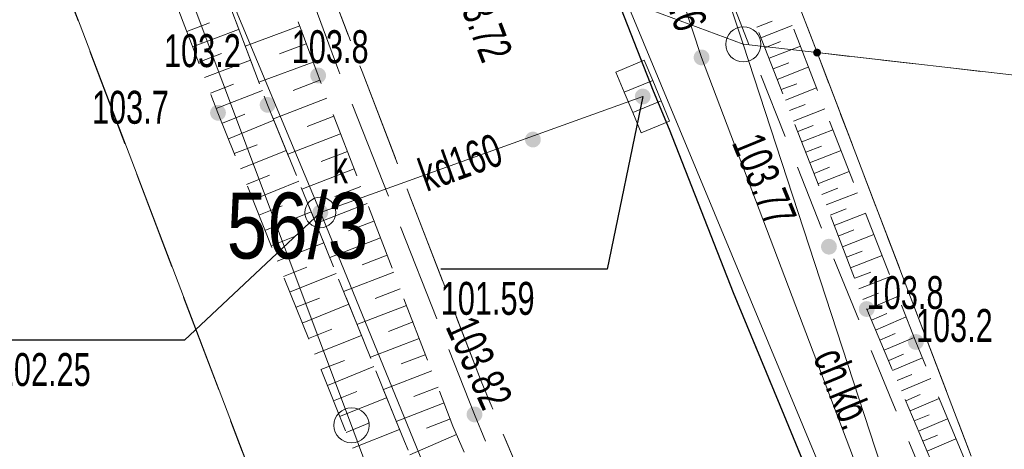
# Model space of a CAD drawing. Header units: inches. Extents: x 6497603 to 6502483, y 5925790 to 5934357.
# Tile 115 of 256: x 6500956 to 6500978, y 5926215 to 5926224. Entities that reach past the tile are written whole.
import ezdxf
from ezdxf.enums import TextEntityAlignment as Align

# ---------------------------------------------------------------- set-up
doc = ezdxf.new("R2010")
doc.units = ezdxf.units.IN
doc.header["$MEASUREMENT"] = 0
for name, pattern in [('1.5_0.75', [2.25, 1.5, -0.75]), ('2.25_0.75', [3, 2.25, -0.75]), ('219-1000', [0, 0]), ('egkk-1000', [3, 2.25, -0.75]), ('egug-1000', [1.5, 0.75, -0.75])]:
    doc.linetypes.add(name, pattern=pattern)
for name, color, linetype in [('000 Inne (niezydentyfikowane)', 7, 'Continuous'), ('202-punkt graniczny', 7, 'Continuous'), ('203-punkt graniczny', 7, 'Continuous'), ('211-numer działki ewidencyjnej', 7, 'Continuous'), ('217-kontur klasyfikacyjny', 7, 'Continuous'), ('218-kontur użytku gruntowego', 7, 'Continuous'), ('219-działka ewidencyjna', 7, 'Continuous'), ('chodnik', 7, 'Continuous'), ('chodnik-Atr17', 7, 'Continuous'), ('jezdnia', 7, 'Continuous'), ('kratka ściekowa', 7, 'Continuous'), ('krawężnik', 7, 'Continuous'), ('obszar utwardzony', 7, 'Continuous'), ('pikieta naturalna', 7, 'Continuous'), ('pikieta naturalna-Atr2', 7, 'Continuous'), ('pikieta sztuczna', 7, 'Continuous'), ('pikieta sztuczna-Atr2', 7, 'Continuous'), ('przewód kanalizacyjny', 7, 'Continuous'), ('przewód kanalizacyjny-Atr1', 7, 'Continuous'), ('przewód telekomunikacyjny podziemny', 7, 'Continuous'), ('rzędna', 7, 'Continuous'), ('rzędna-Atr2', 7, 'Continuous'), ('rzędna-Atr3', 7, 'Continuous'), ('skarpa nieumocniona', 7, 'Continuous'), ('studnia kanalizacyjna', 7, 'Continuous'), ('studnia kanalizacyjna-Atr17', 7, 'Continuous')]:
    doc.layers.add(name, color=color, linetype=linetype)
doc.styles.get("Standard").update_dxf_attribs({"font": 'arial.ttf'})

# ---------------------------------------------------------------- blocks, each defined once
blk = doc.blocks.new('202')
at = {"color": 0, "linetype": 'Continuous', "lineweight": 0}
blk.add_circle((0, 0), 0.4, dxfattribs=at)
blk = doc.blocks.new('203')
at = {"linetype": 'Continuous', "lineweight": 0}
h = blk.add_hatch(color=0, dxfattribs=at)
edge = h.paths.add_edge_path()
edge.add_arc((0, 0), 0.09, 0, 360)
blk = doc.blocks.new('PW01')
at = {"linetype": 'Continuous', "lineweight": 13}
h = blk.add_hatch(color=0, dxfattribs=at)
edge = h.paths.add_edge_path()
edge.add_arc((0, 0), 0.18, 0, 360)
blk = doc.blocks.new('US15')
at = {"color": 0, "linetype": 'Continuous', "lineweight": 13}
blk.add_circle((0, 0), 0.35, dxfattribs=at)
blk = doc.blocks.new('US05')
at = {"color": 0, "linetype": 'Continuous', "lineweight": 13}
for p, q in [((-0.75, -0.35), (-0.75, 0.35)), ((-0.75, 0.35), (-0.25, 0.35)), ((-0.25, -0.35), (-0.25, 0.35)), ((-0.25, 0.35), (0.25, 0.35)), ((0.25, -0.35), (0.25, 0.35)), ((0.25, 0.35), (0.75, 0.35)), ((0.75, -0.35), (0.75, 0.35)), ((-0.75, -0.35), (-0.25, -0.35)), ((-0.25, -0.35), (0.25, -0.35)), ((0.25, -0.35), (0.75, -0.35))]:
    blk.add_line(p, q, dxfattribs=at)

msp = doc.modelspace()

# ---------------------------------------------------------------- linework, layer by layer
at = {"layer": '000 Inne (niezydentyfikowane)', "color": 7, "linetype": 'Continuous', "lineweight": 18, "flags": 128}
for points in [[(6500959.4, 5926224.09), (6500959.92, 5926224.29)], [(6500972.38, 5926224.19), (6500972.73, 5926224.33)], [(6500959.53, 5926223.74), (6500960.58, 5926224.14)], [(6500961.97, 5926224.22), (6500960.73, 5926223.76)], [(6500972.47, 5926223.95), (6500973.18, 5926224.23)], [(6500972.56, 5926223.72), (6500972.92, 5926223.86)], [(6500959.67, 5926223.39), (6500960.19, 5926223.59)], [(6500962.12, 5926223.81), (6500961.51, 5926223.58)], [(6500972.66, 5926223.48), (6500973.37, 5926223.76)], [(6500959.8, 5926223.04), (6500960.85, 5926223.44)], [(6500962.28, 5926223.39), (6500961.04, 5926222.94)], [(6500972.75, 5926223.24), (6500973.11, 5926223.38)], [(6500972.84, 5926223), (6500973.55, 5926223.28)], [(6500962.43, 5926222.98), (6500961.82, 5926222.75)], [(6500959.94, 5926222.69), (6500960.46, 5926222.89)], [(6500960.07, 5926222.34), (6500961.12, 5926222.75)], [(6500972.93, 5926222.77), (6500973.29, 5926222.9)], [(6500973.03, 5926222.53), (6500973.74, 5926222.81)], [(6500962.59, 5926222.57), (6500961.37, 5926222.1)], [(6500973.12, 5926222.29), (6500973.48, 5926222.43)], [(6500973.21, 5926222.05), (6500973.93, 5926222.33)], [(6500960.21, 5926222), (6500960.72, 5926222.21)], [(6500960.35, 5926221.65), (6500961.38, 5926222.07)], [(6500962.75, 5926222.16), (6500962.14, 5926221.93)], [(6500973.31, 5926221.81), (6500973.66, 5926221.95)], [(6500973.4, 5926221.58), (6500974.11, 5926221.85)], [(6500962.9, 5926221.76), (6500961.7, 5926221.3)], [(6500960.48, 5926221.31), (6500961, 5926221.51)], [(6500960.62, 5926220.96), (6500961.66, 5926221.38)], [(6500963.06, 5926221.36), (6500962.46, 5926221.13)], [(6500973.49, 5926221.34), (6500973.85, 5926221.48)], [(6500973.58, 5926221.1), (6500974.3, 5926221.38)], [(6500963.21, 5926220.96), (6500962.02, 5926220.5)], [(6500973.68, 5926220.86), (6500974.03, 5926221)], [(6500973.77, 5926220.62), (6500974.48, 5926220.9)], [(6500960.76, 5926220.61), (6500961.28, 5926220.82)], [(6500960.9, 5926220.26), (6500961.95, 5926220.68)], [(6500963.36, 5926220.56), (6500962.77, 5926220.33)], [(6500973.86, 5926220.38), (6500974.22, 5926220.52)], [(6500973.96, 5926220.14), (6500974.67, 5926220.42)], [(6500961.04, 5926219.91), (6500961.57, 5926220.12)], [(6500963.51, 5926220.17), (6500962.34, 5926219.72)], [(6500974.05, 5926219.91), (6500974.41, 5926220.05)], [(6500961.18, 5926219.56), (6500962.23, 5926219.98)], [(6500974.14, 5926219.67), (6500974.86, 5926219.95)], [(6500963.66, 5926219.77), (6500963.08, 5926219.55)], [(6500974.23, 5926219.43), (6500974.59, 5926219.57)], [(6500961.32, 5926219.21), (6500961.85, 5926219.42)], [(6500963.81, 5926219.39), (6500962.66, 5926218.94)], [(6500974.33, 5926219.19), (6500975.04, 5926219.47)], [(6500961.46, 5926218.86), (6500962.52, 5926219.28)], [(6500963.96, 5926219), (6500963.39, 5926218.78)], [(6500974.42, 5926218.95), (6500974.78, 5926219.09)], [(6500974.51, 5926218.71), (6500975.23, 5926218.99)], [(6500961.6, 5926218.51), (6500962.13, 5926218.72)], [(6500961.75, 5926218.16), (6500962.8, 5926218.58)], [(6500964.11, 5926218.61), (6500962.97, 5926218.17)], [(6500974.61, 5926218.47), (6500974.97, 5926218.61)], [(6500974.7, 5926218.23), (6500975.42, 5926218.51)], [(6500964.26, 5926218.23), (6500963.69, 5926218.01)], [(6500961.89, 5926217.81), (6500962.42, 5926218.02)], [(6500974.79, 5926217.99), (6500975.15, 5926218.13)], [(6500974.89, 5926217.76), (6500975.6, 5926218.06)], [(6500962.03, 5926217.45), (6500963.09, 5926217.88)], [(6500964.4, 5926217.85), (6500963.27, 5926217.42)], [(6500974.99, 5926217.52), (6500975.34, 5926217.67)], [(6500975.08, 5926217.29), (6500975.78, 5926217.59)], [(6500962.17, 5926217.1), (6500962.7, 5926217.31)], [(6500964.55, 5926217.48), (6500963.99, 5926217.26)], [(6500962.31, 5926216.74), (6500963.38, 5926217.17)], [(6500964.69, 5926217.1), (6500963.58, 5926216.67)], [(6500975.18, 5926217.06), (6500975.53, 5926217.21)], [(6500975.28, 5926216.83), (6500975.96, 5926217.12)], [(6500964.83, 5926216.73), (6500964.28, 5926216.52)], [(6500975.38, 5926216.6), (6500975.72, 5926216.74)], [(6500975.47, 5926216.37), (6500976.15, 5926216.66)], [(6500962.45, 5926216.39), (6500962.99, 5926216.6)], [(6500962.6, 5926216.03), (6500963.66, 5926216.46)], [(6500964.98, 5926216.36), (6500963.88, 5926215.94)], [(6500975.57, 5926216.14), (6500975.91, 5926216.28)], [(6500975.67, 5926215.91), (6500976.34, 5926216.19)], [(6500965.12, 5926215.99), (6500964.57, 5926215.78)], [(6500962.74, 5926215.68), (6500963.27, 5926215.89)], [(6500962.88, 5926215.32), (6500963.95, 5926215.75)], [(6500975.77, 5926215.68), (6500976.1, 5926215.82)], [(6500965.26, 5926215.63), (6500964.17, 5926215.21)], [(6500975.87, 5926215.45), (6500976.53, 5926215.73)], [(6500975.96, 5926215.22), (6500976.3, 5926215.36)], [(6500963.03, 5926214.96), (6500963.56, 5926215.18)], [(6500965.4, 5926215.27), (6500964.86, 5926215.06)], [(6500976.06, 5926214.99), (6500976.72, 5926215.27)], [(6500963.17, 5926214.6), (6500964.24, 5926215.03)], [(6500965.54, 5926214.91), (6500964.48, 5926214.45)], [(6500976.16, 5926214.76), (6500976.49, 5926214.9)], [(6500976.26, 5926214.53), (6500976.91, 5926214.81)]]:
    msp.add_lwpolyline(points, dxfattribs=at)
at = {"layer": '217-kontur klasyfikacyjny', "color": 3, "linetype": 'egkk-1000', "lineweight": 18, "flags": 128}
for points in [[(6500969.2, 5926235.4), (6500973.75, 5926223.61)], [(6500965.47, 5926201.91), (6500956.82, 5926224.61)], [(6500973.75, 5926223.61), (6501010.6, 5926219.38)], [(6500973.75, 5926223.61), (6500977.26, 5926214.42)]]:
    msp.add_lwpolyline(points, dxfattribs=at)
at = {"layer": '218-kontur użytku gruntowego', "color": 3, "linetype": 'egug-1000', "lineweight": 18, "flags": 128}
for points in [[(6500969.2, 5926235.4), (6500973.75, 5926223.61)], [(6500965.47, 5926201.91), (6500956.82, 5926224.61)], [(6500973.75, 5926223.61), (6501010.6, 5926219.38)], [(6500973.75, 5926223.61), (6500977.26, 5926214.42)]]:
    msp.add_lwpolyline(points, dxfattribs=at)
at = {"layer": '219-działka ewidencyjna', "color": 3, "linetype": '219-1000', "lineweight": 18, "flags": 128}
for points in [[(6500963.05, 5926250.81), (6500972.07, 5926223.8)], [(6500965.47, 5926201.91), (6500949.82, 5926243)], [(6500963.15, 5926215.12), (6500953.59, 5926240.58)], [(6500969.2, 5926235.4), (6500973.75, 5926223.61)], [(6500969.4, 5926224.79), (6500972.07, 5926223.8)], [(6500974.65, 5926212.18), (6500969.4, 5926224.79)], [(6500972.07, 5926223.8), (6500973.75, 5926223.61)], [(6500972.07, 5926223.8), (6500975.45, 5926213.44)], [(6500973.75, 5926223.61), (6500977.26, 5926214.42)], [(6501051.05, 5926214.73), (6500973.75, 5926223.61)], [(6500967.9, 5926202.25), (6500963.15, 5926215.12)]]:
    msp.add_lwpolyline(points, dxfattribs=at)
at = {"layer": 'chodnik', "color": 7, "linetype": '1.5_0.75', "lineweight": 18, "flags": 128}
msp.add_lwpolyline([(6500970.87, 5926227.3), (6500971.56, 5926225.43), (6500972.46, 5926223.12), (6500974.02, 5926219.19), (6500975.45, 5926215.68), (6500977, 5926211.99), (6500978.65, 5926208.33), (6500979.98, 5926205.48), (6500981.21, 5926202.9), (6500982.09, 5926201.14), (6500983.5, 5926198.57), (6500984.69, 5926196.48), (6500985.98, 5926194.49), (6500987.05, 5926192.83), (6500988.59, 5926190.77), (6500990.92, 5926187.89), (6500992.98, 5926185.5), (6500995.16, 5926183.2), (6500996.29, 5926182.07), (6500998.49, 5926180.05), (6501000.53, 5926178.29), (6501002.39, 5926176.76), (6501003.2, 5926176.09), (6501004.81, 5926174.87), (6501005.59, 5926174.28), (6501007.41, 5926173.15), (6501009.96, 5926171.62), (6501012.94, 5926169.78), (6501015.74, 5926167.89), (6501017.41, 5926166.71), (6501019.82, 5926164.89), (6501021.33, 5926163.61), (6501022.53, 5926162.56), (6501023.7, 5926161.49), (6501024.88, 5926160.21), (6501025.57, 5926159.48), (6501026.26, 5926158.69), (6501027.54, 5926157.21), (6501028.44, 5926156.05), (6501029.37, 5926154.85), (6501029.98, 5926153.99), (6501030.83, 5926152.78), (6501031.71, 5926151.54), (6501032.94, 5926150.04), (6501033.68, 5926149.33), (6501034.39, 5926148.72), (6501035.36, 5926148.11), (6501037.15, 5926147.19), (6501039.49, 5926146.17), (6501040.89, 5926145.44), (6501042.36, 5926144.52), (6501043.52, 5926143.61), (6501044.66, 5926142.51), (6501045.59, 5926141.33), (6501046.36, 5926140.04), (6501046.9, 5926139.11), (6501047.92, 5926137.42), (6501049.09, 5926135.79), (6501046.76, 5926134.83), (6501045.97, 5926135.97), (6501044.95, 5926137.68), (6501044.15, 5926139.04), (6501043.36, 5926140.29), (6501042.55, 5926141.23), (6501041.25, 5926142.34), (6501039.7, 5926143.38), (6501038.54, 5926143.97), (6501037.14, 5926144.59), (6501035.84, 5926145.14), (6501034.56, 5926145.76), (6501033.36, 5926146.49), (6501032.71, 5926147), (6501031.86, 5926147.75), (6501030.99, 5926148.6), (6501030.17, 5926149.6), (6501029.28, 5926150.71), (6501028.65, 5926151.68), (6501028.15, 5926152.45), (6501027.57, 5926153.3), (6501026.36, 5926154.87), (6501025.28, 5926156.11), (6501024.43, 5926157.12), (6501023.77, 5926157.9), (6501022.54, 5926159.21), (6501021.45, 5926160.26), (6501020.36, 5926161.31), (6501019.23, 5926162.32), (6501017.63, 5926163.53), (6501015.2, 5926165.27), (6501012.75, 5926167), (6501011.02, 5926168.15), (6501009.35, 5926169.19), (6501006.76, 5926170.76), (6501005.08, 5926171.78), (6501003.77, 5926172.66), (6501002.64, 5926173.48), (6501001.04, 5926174.69), (6500999.49, 5926176), (6500997.98, 5926177.32), (6500997.26, 5926177.93), (6500995.76, 5926179.32), (6500994.27, 5926180.73), (6500992.5, 5926182.51), (6500990.87, 5926184.3), (6500989.17, 5926186.2), (6500988.2, 5926187.36), (6500986.98, 5926188.92), (6500985.77, 5926190.49), (6500984.62, 5926192.1), (6500983.5, 5926193.77), (6500982.82, 5926194.92), (6500982.17, 5926195.97), (6500981.16, 5926197.8), (6500980.03, 5926199.93), (6500979.13, 5926201.69), (6500977.79, 5926204.36), (6500976.57, 5926207.09), (6500975.34, 5926209.86), (6500974.13, 5926212.6), (6500972.99, 5926215.36), (6500971.84, 5926218.15), (6500970.38, 5926221.87), (6500970.02, 5926222.74), (6500969.29, 5926224.6), (6500968.88, 5926225.61), (6500969.41, 5926226.74)], close=True, dxfattribs=at)
at = {"layer": 'jezdnia', "color": 7, "linetype": '2.25_0.75', "lineweight": 18, "flags": 128}
msp.add_lwpolyline([(6500967.52, 5926475.78), (6500970.47, 5926475.3), (6500970.34, 5926474.17), (6500969.68, 5926470.3), (6500969.49, 5926469.27), (6500968.64, 5926464.1), (6500968.02, 5926460.39), (6500966.41, 5926450.57), (6500964.71, 5926440.65), (6500963.12, 5926430.78), (6500961.32, 5926419.97), (6500959.67, 5926410.08), (6500959.52, 5926409.05), (6500958.4, 5926402.16), (6500958.2, 5926401.16), (6500956.52, 5926390.93), (6500955.92, 5926387.39), (6500955.8, 5926386.37), (6500953.89, 5926374.55), (6500953.73, 5926373.46), (6500953.44, 5926371.55), (6500953.08, 5926369.21), (6500952.69, 5926366.58), (6500952.26, 5926363.66), (6500951.98, 5926361.63), (6500951.62, 5926358.68), (6500951.27, 5926355.63), (6500950.83, 5926351.7), (6500950.56, 5926348.7), (6500950.2, 5926344.71), (6500949.87, 5926340.76), (6500949.76, 5926338.7), (6500949.68, 5926335.75), (6500949.64, 5926334.74), (6500949.52, 5926328.23), (6500949.49, 5926327.2), (6500949.48, 5926325.22), (6500949.47, 5926322.2), (6500949.55, 5926319.76), (6500949.66, 5926317.23), (6500949.84, 5926313.23), (6500950.01, 5926310.21), (6500950.17, 5926308.21), (6500950.43, 5926305.18), (6500950.74, 5926302.26), (6500951.06, 5926299.26), (6500951.49, 5926295.58), (6500952.08, 5926290.33), (6500952.73, 5926285.4), (6500953.13, 5926282.44), (6500953.57, 5926279.4), (6500954.04, 5926276.46), (6500954.41, 5926274.33), (6500954.74, 5926272.49), (6500955.37, 5926269.55), (6500956.06, 5926266.66), (6500956.52, 5926264.7), (6500957.04, 5926262.72), (6500957.79, 5926259.85), (6500958.59, 5926257.01), (6500959.46, 5926254.06), (6500960.33, 5926251.13), (6500961.47, 5926247.41), (6500962.32, 5926244.49), (6500963.34, 5926241.33), (6500964.48, 5926237.89), (6500965.5, 5926234.96), (6500966.14, 5926233.14), (6500966.53, 5926232.14), (6500968.88, 5926225.61), (6500969.29, 5926224.6), (6500970.02, 5926222.74), (6500970.38, 5926221.87), (6500971.84, 5926218.15), (6500972.99, 5926215.36), (6500974.13, 5926212.6), (6500975.34, 5926209.86), (6500976.57, 5926207.09), (6500977.79, 5926204.36), (6500979.13, 5926201.69), (6500980.03, 5926199.93), (6500981.16, 5926197.8), (6500982.17, 5926195.97), (6500982.82, 5926194.92), (6500983.5, 5926193.77), (6500984.62, 5926192.1), (6500985.77, 5926190.49), (6500986.98, 5926188.92), (6500988.2, 5926187.36), (6500989.17, 5926186.2), (6500990.87, 5926184.3), (6500992.5, 5926182.51), (6500994.27, 5926180.73), (6500995.76, 5926179.32), (6500997.26, 5926177.93), (6500997.98, 5926177.32), (6500999.49, 5926176), (6501001.04, 5926174.69), (6501002.64, 5926173.48), (6501003.77, 5926172.66), (6501005.08, 5926171.78), (6501006.76, 5926170.76), (6501009.35, 5926169.19), (6501011.02, 5926168.15), (6501012.75, 5926167), (6501015.2, 5926165.27), (6501017.63, 5926163.53), (6501019.23, 5926162.32), (6501020.36, 5926161.31), (6501021.45, 5926160.26), (6501022.54, 5926159.21), (6501023.77, 5926157.9), (6501024.43, 5926157.12), (6501025.28, 5926156.11), (6501026.36, 5926154.87), (6501027.57, 5926153.3), (6501028.15, 5926152.45), (6501028.65, 5926151.68), (6501029.28, 5926150.71), (6501030.17, 5926149.6), (6501030.99, 5926148.6), (6501031.86, 5926147.75), (6501032.71, 5926147), (6501033.36, 5926146.49), (6501034.56, 5926145.76), (6501035.84, 5926145.14), (6501037.14, 5926144.59), (6501038.54, 5926143.97), (6501039.7, 5926143.38), (6501041.25, 5926142.34), (6501042.55, 5926141.23), (6501043.36, 5926140.29), (6501044.15, 5926139.04), (6501044.95, 5926137.68), (6501045.97, 5926135.97), (6501046.76, 5926134.83), (6501047.06, 5926134.43), (6501047.46, 5926133.9), (6501048.29, 5926133.07), (6501049.15, 5926132.29), (6501050.1, 5926131.67), (6501051.14, 5926131.14), (6501052.32, 5926130.71), (6501053.32, 5926130.44), (6501054.33, 5926130.26), (6501054.81, 5926130.11), (6501059.21, 5926129.52), (6501060.24, 5926129.37), (6501062.18, 5926128.95), (6501065.52, 5926128.17), (6501067.51, 5926127.68), (6501067.94, 5926127.56), (6501072.36, 5926126.36), (6501076.16, 5926125.39), (6501077, 5926125.24), (6501079.93, 5926124.73), (6501091.81, 5926122.96), (6501106.86, 5926120.63), (6501107.86, 5926120.45), (6501114.26, 5926119.46), (6501115.28, 5926119.31), (6501129.17, 5926117.14), (6501141.73, 5926115.29), (6501155.8, 5926113.1), (6501156.84, 5926112.94), (6501163.71, 5926111.96), (6501164.73, 5926111.81), (6501169.7, 5926111.07), (6501186.02, 5926108.73), (6501187.04, 5926108.57), (6501197.9, 5926107.02), (6501198.93, 5926106.86), (6501209.44, 5926105.01), (6501213.12, 5926104.73), (6501214.13, 5926104.59), (6501218.06, 5926103.95), (6501219.09, 5926103.82), (6501225, 5926102.98), (6501226.03, 5926103), (6501226.9, 5926103.16), (6501227.59, 5926103.32), (6501228.34, 5926103.71), (6501228.93, 5926104.14), (6501229.4, 5926105.03), (6501229.75, 5926106.03), (6501230.03, 5926107.51), (6501230.13, 5926108.51), (6501230.41, 5926111.43), (6501235.51, 5926111.16), (6501235.42, 5926108.23), (6501235.48, 5926107.23), (6501235.64, 5926106.46), (6501236.12, 5926105.41), (6501236.84, 5926104.54), (6501237.77, 5926103.89), (6501238.91, 5926103.49), (6501240.04, 5926103.43), (6501241.16, 5926103.54), (6501242.17, 5926103.85), (6501243.16, 5926104.12), (6501253.15, 5926106.97), (6501253.23, 5926106.89), (6501254.28, 5926103.94), (6501255.15, 5926100.97), (6501254.99, 5926100.67), (6501253.62, 5926100.28), (6501252.65, 5926100), (6501249.77, 5926099.21), (6501248.73, 5926098.94), (6501244.96, 5926097.81), (6501243.92, 5926097.57), (6501242.05, 5926097.03), (6501240.92, 5926096.64), (6501239.24, 5926095.9), (6501238.04, 5926095.27), (6501237.2, 5926094.68), (6501236.35, 5926093.84), (6501235.38, 5926092.95), (6501234.5, 5926091.83), (6501233.74, 5926090.74), (6501233.24, 5926089.73), (6501232.77, 5926088.7), (6501232.51, 5926087.65), (6501232.15, 5926085.66), (6501231.07, 5926079.74), (6501230.21, 5926075.13), (6501227.92, 5926063.04), (6501227.8, 5926062.48), (6501227.76, 5926061.73), (6501227.77, 5926061.08), (6501227.88, 5926060.39), (6501228.08, 5926059.83), (6501228.38, 5926059.33), (6501228.85, 5926058.88), (6501229.59, 5926058.46), (6501230.48, 5926058.18), (6501231.24, 5926057.98), (6501236.18, 5926057.48), (6501247.14, 5926056.54), (6501247.78, 5926056.32), (6501247.32, 5926053.12), (6501247.25, 5926050.18), (6501240.84, 5926050.54), (6501235.01, 5926051.15), (6501232.93, 5926051.11), (6501231.58, 5926051.14), (6501230.74, 5926051.16), (6501229.93, 5926051.11), (6501229.08, 5926050.94), (6501228.33, 5926050.61), (6501227.56, 5926049.99), (6501227.03, 5926049.46), (6501226.57, 5926048.76), (6501226.26, 5926048.04), (6501226.07, 5926047), (6501224.9, 5926038.07), (6501224.76, 5926037.04), (6501223.95, 5926030.65), (6501223.78, 5926029.64), (6501222.8, 5926021.69), (6501222.62, 5926020.67), (6501221.85, 5926014.28), (6501221.72, 5926013.21), (6501220.01, 5926001.35), (6501219.92, 5926000.35), (6501218.92, 5925993.96), (6501218.73, 5925992.94), (6501217.59, 5925985.53), (6501217.19, 5925983.25), (6501216.34, 5925978.62), (6501216.11, 5925977.64), (6501215.34, 5925973.74), (6501215.12, 5925972.71), (6501214.1, 5925967.79), (6501212.17, 5925958.57), (6501211.6, 5925955.9), (6501210.39, 5925950.18), (6501210.15, 5925949.2), (6501208.72, 5925942.4), (6501208.51, 5925941.33), (6501206.97, 5925934), (6501206.1, 5925929.6), (6501205.96, 5925928.62), (6501203.95, 5925916.84), (6501200.99, 5925899.07), (6501197.27, 5925877.8), (6501197.19, 5925877.04), (6501197.19, 5925876.24), (6501197.31, 5925875.07), (6501197.66, 5925873.98), (6501197.97, 5925873.22), (6501198.63, 5925872.3), (6501199.23, 5925871.72), (6501199.74, 5925871.37), (6501200.42, 5925871.01), (6501201.38, 5925870.71), (6501202.44, 5925870.55), (6501201.55, 5925864.88), (6501201.24, 5925864.89), (6501200.2, 5925864.97), (6501198.98, 5925864.81), (6501197.51, 5925864.23), (6501196.67, 5925863.67), (6501195.78, 5925862.79), (6501195.34, 5925862.22), (6501195.05, 5925861.84), (6501194.69, 5925861.34), (6501194.31, 5925860.58), (6501193.88, 5925859.32), (6501193.66, 5925858.13), (6501191.37, 5925844.58), (6501188.63, 5925845.69), (6501186.06, 5925846.29), (6501188.34, 5925859.28), (6501189.55, 5925865.75), (6501190.19, 5925869.41), (6501190.72, 5925872.53), (6501192, 5925879.57), (6501195.3, 5925899.15), (6501198.39, 5925917.25), (6501200.06, 5925927.91), (6501200.49, 5925930.37), (6501201.43, 5925935.3), (6501202.26, 5925939.27), (6501205.89, 5925956.67), (6501206.71, 5925960.26), (6501209.44, 5925973.27), (6501210.33, 5925977.62), (6501211, 5925981.11), (6501211.51, 5925984.07), (6501211.73, 5925985.08), (6501212.62, 5925991.03), (6501213.62, 5925996.92), (6501213.83, 5925997.96), (6501214.76, 5926004.82), (6501214.89, 5926005.86), (6501216.15, 5926014.76), (6501216.28, 5926015.75), (6501217.09, 5926022.16), (6501217.19, 5926023.22), (6501218.27, 5926030.95), (6501221.29, 5926054.94), (6501221.42, 5926055.98), (6501222.24, 5926062.4), (6501222.34, 5926063.44), (6501224.16, 5926076.33), (6501224.9, 5926081.72), (6501225.66, 5926087.21), (6501225.76, 5926088.39), (6501225.79, 5926089.57), (6501225.74, 5926090.79), (6501225.65, 5926091.85), (6501225.41, 5926093.04), (6501225.02, 5926094.16), (6501224.47, 5926095.07), (6501223.68, 5926095.94), (6501222.87, 5926096.5), (6501222, 5926096.87), (6501221.03, 5926097.17), (6501220.05, 5926097.37), (6501218.15, 5926097.65), (6501217.08, 5926097.83), (6501213.18, 5926098.37), (6501212.16, 5926098.52), (6501210.21, 5926098.79), (6501209.19, 5926099), (6501203.73, 5926099.73), (6501202.71, 5926099.87), (6501199.75, 5926100.28), (6501198.75, 5926100.43), (6501192.84, 5926101.32), (6501191.84, 5926101.46), (6501178.52, 5926103.46), (6501168.08, 5926104.92), (6501167.07, 5926105.07), (6501161.11, 5926105.95), (6501160.15, 5926106.11), (6501141.22, 5926108.96), (6501128.91, 5926110.87), (6501107.19, 5926114.24), (6501091.02, 5926116.76), (6501087.03, 5926117.36), (6501085.63, 5926117.57), (6501084.66, 5926117.74), (6501082.7, 5926117.91), (6501080.66, 5926118.01), (6501077.67, 5926118.12), (6501076.66, 5926118.16), (6501075.65, 5926118.1), (6501074.96, 5926118.04), (6501074.24, 5926117.87), (6501073.45, 5926117.58), (6501072.83, 5926117.24), (6501072.24, 5926116.73), (6501071.92, 5926116.36), (6501071.6, 5926115.95), (6501071.13, 5926115.07), (6501070.2, 5926112.15), (6501069.14, 5926109.35), (6501065.67, 5926107.67), (6501060.98, 5926105.37), (6501056.17, 5926102.92), (6501047.77, 5926098.64), (6501039.02, 5926094.25), (6501035.19, 5926092.32), (6501033.38, 5926091.57), (6501031.9, 5926091.17), (6501030.72, 5926091), (6501029.45, 5926090.96), (6501027.96, 5926091.09), (6501026.37, 5926091.21), (6501025.08, 5926091.02), (6501023.8, 5926090.63), (6501022.54, 5926089.24), (6501020.92, 5926087.38), (6501018.93, 5926085.36), (6501016.88, 5926083.52), (6501014.11, 5926081.3), (6501011.15, 5926079.19), (6501008.09, 5926077.35), (6501004.66, 5926075.72), (6501000.14, 5926073.66), (6500996.05, 5926071.78), (6500991.19, 5926069.54), (6500987.22, 5926067.8), (6500985.88, 5926070.25), (6500984.5, 5926072.54), (6500990.81, 5926076.24), (6500997.85, 5926080.69), (6501004.96, 5926085.16), (6501007.77, 5926086.97), (6501009.89, 5926088.54), (6501012.32, 5926090.44), (6501014.72, 5926092.81), (6501016.4, 5926095.01), (6501018.1, 5926097.7), (6501019.49, 5926099.95), (6501021.13, 5926103.12), (6501021.79, 5926104.63), (6501021.73, 5926104.89), (6501022.4, 5926106.7), (6501022.77, 5926107.65), (6501022.96, 5926108.66), (6501023.19, 5926109.6), (6501023.35, 5926110.74), (6501023.42, 5926111.89), (6501023.37, 5926112.99), (6501023.17, 5926114.21), (6501022.81, 5926115.94), (6501022.34, 5926117.28), (6501021.93, 5926118.41), (6501021.38, 5926119.39), (6501020.82, 5926120.06), (6501020.31, 5926120.58), (6501019.37, 5926121.14), (6501018.64, 5926121.59), (6501017.79, 5926122.01), (6501016.87, 5926122.36), (6501016.07, 5926122.61), (6501015.13, 5926122.79), (6501014.32, 5926122.89), (6501013.3, 5926122.96), (6501011.3, 5926123.02), (6501010.28, 5926123.07), (6501008.82, 5926123.15), (6501007.35, 5926123.27), (6501006.78, 5926123.46), (6501004.62, 5926123.76), (6501002.02, 5926124.18), (6501000.54, 5926124.46), (6500997.95, 5926125.21), (6500994.57, 5926126.41), (6500989.34, 5926128.79), (6500983.15, 5926131.79), (6500980.24, 5926133), (6500976.92, 5926134.27), (6500973.27, 5926135.38), (6500969.21, 5926136.46), (6500966.14, 5926137.16), (6500962.38, 5926137.84), (6500956.83, 5926138.72), (6500951.6, 5926139.58), (6500948.09, 5926140.28), (6500941.13, 5926141.59), (6500936.68, 5926142.36), (6500936.26, 5926142.38), (6500936.91, 5926144.94), (6500937.28, 5926147.22), (6500938.48, 5926147.26), (6500944.87, 5926146.1), (6500952.28, 5926144.84), (6500952.45, 5926144.94), (6500957.36, 5926144.12), (6500958.42, 5926144.02), (6500960.33, 5926143.82), (6500961.34, 5926143.73), (6500962.4, 5926143.7), (6500964.35, 5926143.61), (6500966.38, 5926143.52), (6500968.34, 5926143.33), (6500970.37, 5926142.99), (6500972.16, 5926142.64), (6500975.22, 5926141.96), (6500978.14, 5926141.2), (6500980.07, 5926140.59), (6500984.84, 5926139.11), (6500988.6, 5926137.98), (6500991.96, 5926137.02), (6500993.89, 5926136.41), (6500996.3, 5926135.75), (6500998.23, 5926135.25), (6500999.76, 5926134.9), (6501002.22, 5926134.43), (6501003.59, 5926134.13), (6501004.64, 5926133.95), (6501005.57, 5926133.82), (6501006.54, 5926133.72), (6501007.41, 5926133.65), (6501008.58, 5926133.66), (6501009.4, 5926133.71), (6501010.99, 5926133.99), (6501012.51, 5926134.33), (6501013.46, 5926134.67), (6501014.17, 5926134.95), (6501015.06, 5926135.45), (6501015.72, 5926135.84), (6501016.55, 5926136.42), (6501017.28, 5926137.05), (6501017.97, 5926137.76), (6501018.59, 5926138.35), (6501019.09, 5926139.31), (6501019.34, 5926140.2), (6501019.48, 5926141.24), (6501019.5, 5926142.22), (6501019.53, 5926143.17), (6501019.42, 5926144.33), (6501019.23, 5926145.48), (6501018.9, 5926146.66), (6501018.59, 5926147.63), (6501018.18, 5926148.39), (6501017.57, 5926149.31), (6501017.02, 5926149.96), (6501016.24, 5926150.87), (6501015.1, 5926152.17), (6501013.64, 5926153.83), (6501013.57, 5926154), (6501012.46, 5926155.3), (6501009.41, 5926158.38), (6501006.55, 5926161.1), (6501003.79, 5926163.84), (6501000.27, 5926167.22), (6500997.75, 5926169.48), (6500994.93, 5926171.9), (6500993.22, 5926173.37), (6500990.08, 5926176.36), (6500986.16, 5926180.45), (6500984.36, 5926182.53), (6500983.92, 5926182.88), (6500982.09, 5926185.15), (6500980.83, 5926186.8), (6500979.72, 5926188.4), (6500979.64, 5926188.64), (6500977.9, 5926191.3), (6500976.68, 5926193.39), (6500974.4, 5926197.5), (6500971.6, 5926203.33), (6500970.2, 5926206.34), (6500968.02, 5926211.54), (6500966.1, 5926216.13), (6500964.42, 5926220.5), (6500963.39, 5926223.18), (6500962.78, 5926224.79), (6500960.85, 5926229.86), (6500958.92, 5926235.34), (6500957.26, 5926240.34), (6500955.77, 5926245.22), (6500954.5, 5926249.48), (6500953.02, 5926254.47), (6500951.16, 5926261.1), (6500950.63, 5926263.22), (6500949.44, 5926268.23), (6500948.4, 5926273.5), (6500947.44, 5926279.19), (6500946.72, 5926284.52), (6500945.98, 5926290.57), (6500945.39, 5926295.06), (6500944.64, 5926301.22), (6500943.99, 5926308.19), (6500943.71, 5926313.06), (6500943.38, 5926320.02), (6500943.36, 5926324.68), (6500943.39, 5926329.54), (6500943.52, 5926335.16), (6500943.63, 5926336.77), (6500943.87, 5926342.09), (6500944.45, 5926348.6), (6500944.89, 5926353.17), (6500945.31, 5926356.92), (6500946, 5926362.7), (6500946.75, 5926367.77), (6500946.9, 5926369.53), (6500947.97, 5926376.36), (6500948.58, 5926379.99), (6500949.87, 5926387.54), (6500950.36, 5926390.87), (6500950.58, 5926392.97), (6500951.07, 5926399.96), (6500951.2, 5926400.17), (6500951.56, 5926405.22), (6500951.74, 5926408.6), (6500951.86, 5926412.25), (6500952.04, 5926414.31), (6500952.81, 5926417.99), (6500953.87, 5926422.25), (6500955.38, 5926427.84), (6500956.84, 5926433.28), (6500957.79, 5926436.87), (6500958.47, 5926439.89), (6500959.31, 5926444.93), (6500960.75, 5926453.89), (6500962.75, 5926465.71), (6500964.63, 5926476.24)], close=True, dxfattribs=at)
at = {"layer": 'krawężnik', "color": 7, "linetype": 'Continuous', "lineweight": 25, "flags": 128}
msp.add_lwpolyline([(6500957.04, 5926262.72), (6500957.79, 5926259.85), (6500958.59, 5926257.01), (6500959.46, 5926254.06), (6500960.33, 5926251.13), (6500961.47, 5926247.41), (6500962.32, 5926244.49), (6500963.34, 5926241.33), (6500964.48, 5926237.89), (6500965.5, 5926234.96), (6500966.14, 5926233.14), (6500966.53, 5926232.14), (6500968.88, 5926225.61), (6500969.29, 5926224.6), (6500970.02, 5926222.74), (6500970.38, 5926221.87), (6500971.84, 5926218.15), (6500972.99, 5926215.36), (6500974.13, 5926212.6), (6500975.34, 5926209.86), (6500976.57, 5926207.09), (6500977.79, 5926204.36), (6500979.13, 5926201.69), (6500980.03, 5926199.93)], dxfattribs=at)
at = {"layer": 'obszar utwardzony', "color": 7, "linetype": '2.25_0.75', "lineweight": 18, "flags": 128}
msp.add_lwpolyline([(6500944.31, 5926301.53), (6500944.64, 5926301.22), (6500945.39, 5926295.06), (6500945.98, 5926290.57), (6500946.72, 5926284.52), (6500947.44, 5926279.19), (6500948.4, 5926273.5), (6500949.44, 5926268.23), (6500950.63, 5926263.22), (6500951.16, 5926261.1), (6500953.02, 5926254.47), (6500954.5, 5926249.48), (6500955.77, 5926245.22), (6500957.26, 5926240.34), (6500958.92, 5926235.34), (6500960.85, 5926229.86), (6500962.78, 5926224.79), (6500963.39, 5926223.18), (6500964.42, 5926220.5), (6500966.1, 5926216.13), (6500968.02, 5926211.54), (6500970.2, 5926206.34), (6500971.6, 5926203.33), (6500974.4, 5926197.5), (6500976.68, 5926193.39), (6500977.9, 5926191.3), (6500979.64, 5926188.64), (6500979.72, 5926188.4), (6500979.57, 5926187.95), (6500975.57, 5926194.39), (6500972.5, 5926200.33), (6500968.9, 5926208.08), (6500965.95, 5926215.37), (6500962.84, 5926223.25), (6500959.52, 5926232.26), (6500955.66, 5926243.92), (6500951.63, 5926257.63), (6500948.85, 5926268.96), (6500947.07, 5926278.7), (6500945.26, 5926291.71)], close=True, dxfattribs=at)
at = {"layer": 'przewód kanalizacyjny', "color": 34, "linetype": 'Continuous', "lineweight": 18, "flags": 128}
for points in [[(6500952.77, 5926248.13), (6500955.04, 5926240.13), (6500959.05, 5926228.09), (6500962.44, 5926219.97), (6500970.53, 5926200.21), (6500975.31, 5926191.32)], [(6500962.44, 5926219.97), (6500969.78, 5926222.61)]]:
    msp.add_lwpolyline(points, dxfattribs=at)
at = {"layer": 'przewód telekomunikacyjny podziemny', "color": 30, "linetype": 'Continuous', "lineweight": 18, "flags": 128}
msp.add_lwpolyline([(6500956.7, 5926277.57), (6500960.25, 5926258.95), (6500964.79, 5926242.73), (6500971.12, 5926223.5), (6500977.37, 5926207.01), (6500979.94, 5926202.12), (6500983.41, 5926195.78), (6500988.56, 5926188.28), (6500991.48, 5926185.38), (6500996.47, 5926181.13), (6501008.47, 5926172.04), (6501018.5, 5926164.68), (6501021.91, 5926161.49), (6501028.51, 5926154.53)], dxfattribs=at)
at = {"layer": 'rzędna-Atr2', "color": 7, "flags": 128}
for points in [[(6500969.78, 5926222.61), (6500968.97, 5926218.68), (6500965.182, 5926218.68)], [(6500962.44, 5926219.97), (6500959.35, 5926217.06), (6500955.075, 5926217.06)]]:
    msp.add_lwpolyline(points, dxfattribs=at)
at = {"layer": 'skarpa nieumocniona', "color": 7, "linetype": '1.5_0.75', "lineweight": 18, "flags": 128}
for points in [[(6500941.61, 5926300.9), (6500942.33, 5926299.78), (6500943.41, 5926291.09), (6500945.29, 5926278.65), (6500947.19, 5926268.54), (6500949.96, 5926257.29), (6500953.98, 5926243.16), (6500957.64, 5926231.86), (6500961.24, 5926222.42), (6500964.36, 5926214.75), (6500967.44, 5926207.08), (6500970.81, 5926199.61), (6500974.03, 5926193.41), (6500976.99, 5926188.18), (6500977.42, 5926186.34), (6500973.06, 5926193.14), (6500969.83, 5926199.13), (6500966.36, 5926206.53), (6500963.28, 5926214.33), (6500960.11, 5926222.24), (6500956.49, 5926231.65), (6500953.03, 5926242.6), (6500948.9, 5926257.01), (6500946.19, 5926268.21), (6500944.41, 5926278.59), (6500942.52, 5926291.05)], [(6500941.61, 5926300.9), (6500942.33, 5926299.78), (6500943.41, 5926291.09), (6500945.29, 5926278.65), (6500947.19, 5926268.54), (6500949.96, 5926257.29), (6500953.98, 5926243.16), (6500957.64, 5926231.86), (6500961.24, 5926222.42), (6500964.36, 5926214.75), (6500967.44, 5926207.08), (6500970.81, 5926199.61), (6500974.03, 5926193.41), (6500976.99, 5926188.18), (6500977.42, 5926186.34), (6500973.06, 5926193.14), (6500969.83, 5926199.13), (6500966.36, 5926206.53), (6500963.28, 5926214.33), (6500960.11, 5926222.24), (6500956.49, 5926231.65), (6500953.03, 5926242.6), (6500948.9, 5926257.01), (6500946.19, 5926268.21), (6500944.41, 5926278.59), (6500942.52, 5926291.05)], [(6500976.99, 5926188.18), (6500974.03, 5926193.41), (6500970.81, 5926199.61), (6500967.44, 5926207.08), (6500964.36, 5926214.75), (6500961.24, 5926222.42), (6500957.64, 5926231.86), (6500953.98, 5926243.16), (6500949.96, 5926257.29), (6500947.19, 5926268.54), (6500945.29, 5926278.65), (6500943.41, 5926291.09), (6500942.33, 5926299.78), (6500943.74, 5926300.63), (6500944.75, 5926291.62), (6500946.49, 5926278.62), (6500948.33, 5926268.89), (6500951.09, 5926257.57), (6500955.16, 5926243.71), (6500959.05, 5926232.11), (6500962.39, 5926223.09), (6500965.46, 5926215.1), (6500968.53, 5926207.93), (6500972.1, 5926200.11), (6500975.18, 5926194.15), (6500978.97, 5926187.58)], [(6500976.99, 5926188.18), (6500974.03, 5926193.41), (6500970.81, 5926199.61), (6500967.44, 5926207.08), (6500964.36, 5926214.75), (6500961.24, 5926222.42), (6500957.64, 5926231.86), (6500953.98, 5926243.16), (6500949.96, 5926257.29), (6500947.19, 5926268.54), (6500945.29, 5926278.65), (6500943.41, 5926291.09), (6500942.33, 5926299.78), (6500943.74, 5926300.63), (6500944.75, 5926291.62), (6500946.49, 5926278.62), (6500948.33, 5926268.89), (6500951.09, 5926257.57), (6500955.16, 5926243.71), (6500959.05, 5926232.11), (6500962.39, 5926223.09), (6500965.46, 5926215.1), (6500968.53, 5926207.93), (6500972.1, 5926200.11), (6500975.18, 5926194.15), (6500978.97, 5926187.58)], [(6500968.07, 5926235.74), (6500968.9, 5926236.01), (6500970.22, 5926232.47), (6500971.95, 5926227.39), (6500976, 5926217.02), (6500978.37, 5926211.29), (6500982.81, 5926202.12), (6500986.02, 5926196.27), (6500988.47, 5926192.82), (6500987.72, 5926192.26), (6500985.31, 5926196.01), (6500982.95, 5926200.1), (6500980.41, 5926205.1), (6500977.13, 5926212.47), (6500974.88, 5926217.77), (6500971.16, 5926227.32), (6500969.35, 5926232.11)], [(6500968.07, 5926235.74), (6500968.9, 5926236.01), (6500970.22, 5926232.47), (6500971.95, 5926227.39), (6500976, 5926217.02), (6500978.37, 5926211.29), (6500982.81, 5926202.12), (6500986.02, 5926196.27), (6500988.47, 5926192.82), (6500987.72, 5926192.26), (6500985.31, 5926196.01), (6500982.95, 5926200.1), (6500980.41, 5926205.1), (6500977.13, 5926212.47), (6500974.88, 5926217.77), (6500971.16, 5926227.32), (6500969.35, 5926232.11)]]:
    msp.add_lwpolyline(points, close=True, dxfattribs=at)

# ---------------------------------------------------------------- block references
at = {"layer": '202-punkt graniczny', "color": 7, "linetype": 'Continuous', "lineweight": 18}
for p in [(6500972.07, 5926223.8), (6500963.15, 5926215.12)]:
    msp.add_blockref('202', p, dxfattribs=at)
at = {"layer": '203-punkt graniczny', "color": 7, "linetype": 'Continuous', "lineweight": 18}
msp.add_blockref('203', (6500973.75, 5926223.61), dxfattribs=at)
at = {"layer": 'kratka ściekowa', "color": 34, "linetype": 'Continuous', "lineweight": 18, "rotation": 292.579}
msp.add_blockref('US05', (6500969.78, 5926222.61), dxfattribs=at)
at = {"layer": 'pikieta naturalna', "color": 7, "linetype": 'Continuous', "lineweight": 13}
for p in [(6500962.39, 5926223.09), (6500961.24, 5926222.42), (6500960.11, 5926222.24), (6500974.88, 5926217.77), (6500976, 5926217.02)]:
    msp.add_blockref('PW01', p, dxfattribs=at)
at = {"layer": 'pikieta sztuczna', "color": 7, "linetype": 'Continuous', "lineweight": 13}
for p in [(6500967.28, 5926221.63), (6500974.02, 5926219.19), (6500965.95, 5926215.37)]:
    msp.add_blockref('PW01', p, dxfattribs=at)
at = {"layer": 'rzędna', "color": 30, "linetype": 'Continuous', "lineweight": 18}
msp.add_blockref('PW01', (6500971.12, 5926223.5), dxfattribs=at)
at = {"layer": 'rzędna', "color": 34, "linetype": 'Continuous', "lineweight": 18}
for p in [(6500969.78, 5926222.61), (6500962.44, 5926219.97)]:
    msp.add_blockref('PW01', p, dxfattribs=at)
at = {"layer": 'studnia kanalizacyjna', "color": 34, "linetype": 'Continuous', "lineweight": 18}
msp.add_blockref('US15', (6500962.44, 5926219.97), dxfattribs=at)

# ---------------------------------------------------------------- texts
at = {"layer": '211-numer działki ewidencyjnej', "color": 3, "linetype": 'Continuous', "lineweight": 18, "width": 0.79}
msp.add_text('56/3', height=1.5, dxfattribs=at).set_placement((6500960.31, 5926220.42), align=Align.TOP_LEFT)
at = {"layer": 'chodnik-Atr17', "color": 7, "width": 0.667}
msp.add_text('ch.kb.', height=0.75, rotation=292.4, dxfattribs=at).set_placement((6500973.65, 5926216.68))
at = {"layer": 'pikieta naturalna-Atr2', "color": 7, "width": 0.667}
for s, p in [('103.2', (6500958.88, 5926223.28)), ('103.8', (6500961.79, 5926223.37)), ('103.7', (6500957.24, 5926221.99)), ('103.8', (6500974.88, 5926217.77)), ('103.2', (6500976, 5926217.02))]:
    msp.add_text(s, height=0.75, dxfattribs=at).set_placement(p)
at = {"layer": 'pikieta sztuczna-Atr2', "color": 7, "width": 0.667}
for s, rotation, p in [('103.72', 290.981, (6500965.37, 5926225.33)), ('103.77', 292.29, (6500971.8, 5926221.56)), ('103.82', 294.08, (6500965.28, 5926217.37))]:
    msp.add_text(s, height=0.75, rotation=rotation, dxfattribs=at).set_placement(p)
at = {"layer": 'przewód kanalizacyjny-Atr1', "color": 34, "width": 0.667}
msp.add_text('kd160', height=0.75, rotation=19.782, dxfattribs=at).set_placement((6500964.73, 5926220.79), align=Align.MIDDLE_LEFT)
at = {"layer": 'rzędna-Atr2', "color": 30, "width": 0.667}
msp.add_text('102.6', height=0.75, rotation=288.22, dxfattribs=at).set_placement((6500970.36, 5926225.82), align=Align.MIDDLE_LEFT)
at = {"layer": 'rzędna-Atr3', "color": 34, "width": 0.667}
for s, p in [('101.59', (6500965.182, 5926217.413)), ('102.25', (6500955.075, 5926215.792))]:
    msp.add_text(s, height=0.75, dxfattribs=at).set_placement(p, align=Align.BOTTOM_LEFT)
at = {"layer": 'studnia kanalizacyjna-Atr17', "color": 34, "width": 0.667}
msp.add_text('k', height=0.75, dxfattribs=at).set_placement((6500962.72, 5926220.63))

doc.saveas('drawing.dxf')
